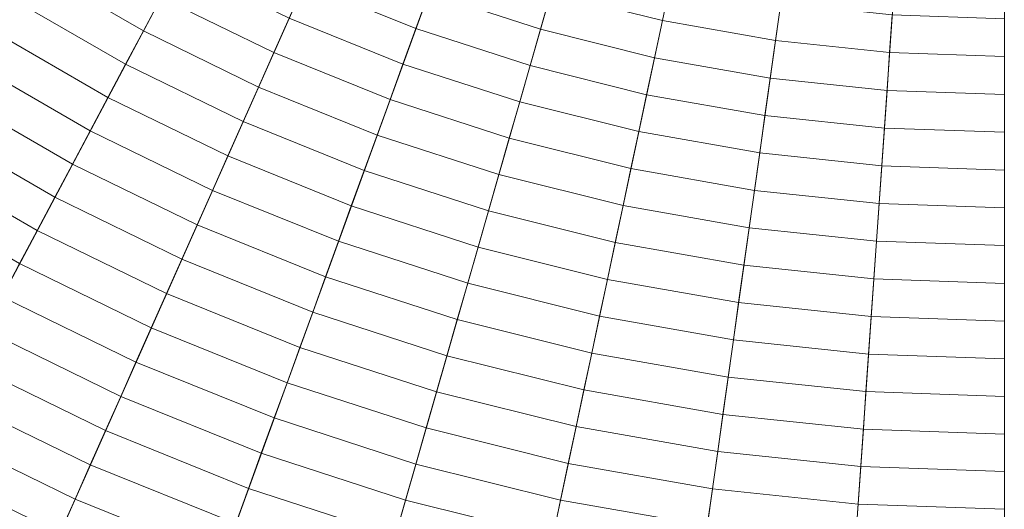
# Model space of a CAD drawing. Header units: centimetres. Extents: x -3.01 to 4.18, y -5.46 to 1.74.
# Tile 184 of 256: x -0.16 to 0.59, y -3.45 to -3.08. Entities that reach past the tile are written whole.
import ezdxf

# ---------------------------------------------------------------- set-up
doc = ezdxf.new("R2010")
doc.units = ezdxf.units.CM
doc.header["$LTSCALE"] = 2.54
doc.layers.add('Lucido design-1', color=7, linetype='Continuous')

# ---------------------------------------------------------------- blocks, each defined once
blk = doc.blocks.new('Gruppo-1')
at = {"color": 142, "linetype": 'Continuous', "lineweight": 9}
for points in [[(-2.83614, -2.9725, 37.29766), (-2.75023, -3.20853, 37.29766), (0.58436, -1.86127, 37.29766), (0.58431, -1.86113, 37.29766)], [(-2.75023, -3.20853, 37.29766), (-2.64806, -3.43799, 37.29766), (0.58442, -1.86141, 37.29766), (0.58436, -1.86127, 37.29766)], [(-2.64806, -3.43799, 37.29766), (-2.53014, -3.65977, 37.29766), (0.58449, -1.86154, 37.29766), (0.58442, -1.86141, 37.29766)], [(-2.53014, -3.65977, 37.29766), (-2.39704, -3.87279, 37.29766), (0.58457, -1.86167, 37.29766), (0.58449, -1.86154, 37.29766)], [(-2.39704, -3.87279, 37.29766), (-2.24939, -4.076, 37.29766), (0.58466, -1.86179, 37.29766), (0.58457, -1.86167, 37.29766)], [(-2.24939, -4.076, 37.29766), (-2.08794, -4.26841, 37.29766), (0.58475, -1.86191, 37.29766), (0.58466, -1.86179, 37.29766)], [(-2.08794, -4.26841, 37.29766), (-1.91345, -4.4491, 37.29766), (0.58486, -1.86202, 37.29766), (0.58475, -1.86191, 37.29766)], [(-1.91345, -4.4491, 37.29766), (-1.72679, -4.61717, 37.29766), (0.58497, -1.86212, 37.29766), (0.58486, -1.86202, 37.29766)], [(-1.72679, -4.61717, 37.29766), (-1.52886, -4.77181, 37.29766), (0.58509, -1.86221, 37.29766), (0.58497, -1.86212, 37.29766)], [(-1.52886, -4.77181, 37.29766), (-1.32062, -4.91227, 37.29766), (0.58522, -1.86229, 37.29766), (0.58509, -1.86221, 37.29766)], [(-1.32062, -4.91227, 37.29766), (-1.10309, -5.03786, 37.29766), (0.58535, -1.86237, 37.29766), (0.58522, -1.86229, 37.29766)], [(-1.10309, -5.03786, 37.29766), (-0.87733, -5.14797, 37.29766), (0.58548, -1.86244, 37.29766), (0.58535, -1.86237, 37.29766)], [(-0.87733, -5.14797, 37.29766), (-0.64444, -5.24206, 37.29766), (0.58562, -1.86249, 37.29766), (0.58548, -1.86244, 37.29766)], [(-0.64444, -5.24206, 37.29766), (-0.40555, -5.31968, 37.29766), (0.58577, -1.86254, 37.29766), (0.58562, -1.86249, 37.29766)], [(-0.40555, -5.31968, 37.29766), (-0.16184, -5.38045, 37.29766), (0.58591, -1.86258, 37.29766), (0.58577, -1.86254, 37.29766)], [(-0.16184, -5.38045, 37.29766), (0.08553, -5.42407, 37.29766), (0.58606, -1.8626, 37.29766), (0.58591, -1.86258, 37.29766)], [(0.08553, -5.42407, 37.29766), (0.33533, -5.45032, 37.29766), (0.58621, -1.86262, 37.29766), (0.58606, -1.8626, 37.29766)], [(0.33533, -5.45032, 37.29766), (0.58636, -5.45909, 37.29766), (0.58636, -1.86262, 37.29766), (0.58621, -1.86262, 37.29766)], [(-0.13693, -3.01797, 38.26948), (-0.05442, -3.0656, 38.26948), (-0.06789, -3.09093, 38.26412), (-0.15213, -3.04229, 38.26412)], [(0.06624, -3.02866, 38.28493), (0.149, -3.0621, 38.28493), (0.13917, -3.0891, 38.27988), (0.05456, -3.05491, 38.27988)], [(0.15884, -3.03508, 38.28989), (0.24181, -3.06204, 38.28989), (0.23389, -3.08968, 38.28493), (0.149, -3.0621, 38.28493)], [(0.24974, -3.03438, 38.29474), (0.33245, -3.05501, 38.29474), (0.32647, -3.08315, 38.28989), (0.24181, -3.06204, 38.28989)], [(-0.15213, -3.04229, 38.26412), (-0.06789, -3.09093, 38.26412), (-0.08134, -3.11623, 38.25867), (-0.16732, -3.0666, 38.25867)], [(-0.04095, -3.04026, 38.27473), (0.04288, -3.08115, 38.27473), (0.0312, -3.10737, 38.26948), (-0.05442, -3.0656, 38.26948)], [(0.05456, -3.05491, 38.27988), (0.13917, -3.0891, 38.27988), (0.12935, -3.11609, 38.27473), (0.04288, -3.08115, 38.27473)], [(0.33245, -3.05501, 38.29474), (0.4164, -3.06981, 38.29474), (0.41239, -3.0983, 38.28989), (0.32647, -3.08315, 38.28989)], [(-0.16732, -3.0666, 38.25867), (-0.08134, -3.11623, 38.25867), (-0.09479, -3.14152, 38.25312), (-0.1825, -3.09089, 38.25312)], [(-0.05442, -3.0656, 38.26948), (0.0312, -3.10737, 38.26948), (0.01954, -3.13357, 38.26412), (-0.06789, -3.09093, 38.26412)], [(0.149, -3.0621, 38.28493), (0.23389, -3.08968, 38.28493), (0.22597, -3.1173, 38.27988), (0.13917, -3.0891, 38.27988)], [(0.24181, -3.06204, 38.28989), (0.32647, -3.08315, 38.28989), (0.32049, -3.11127, 38.28493), (0.23389, -3.08968, 38.28493)], [(0.4164, -3.06981, 38.29474), (0.50117, -3.07872, 38.29474), (0.49917, -3.10742, 38.28989), (0.41239, -3.0983, 38.28989)], [(0.04288, -3.08115, 38.27473), (0.12935, -3.11609, 38.27473), (0.11954, -3.14305, 38.26948), (0.0312, -3.10737, 38.26948)], [(0.50117, -3.07872, 38.29474), (0.58636, -3.08169, 38.29474), (0.58636, -3.11046, 38.28989), (0.49917, -3.10742, 38.28989)], [(0.13917, -3.0891, 38.27988), (0.22597, -3.1173, 38.27988), (0.21805, -3.14491, 38.27473), (0.12935, -3.11609, 38.27473)], [(0.23389, -3.08968, 38.28493), (0.32049, -3.11127, 38.28493), (0.31452, -3.13938, 38.27988), (0.22597, -3.1173, 38.27988)], [(0.32647, -3.08315, 38.28989), (0.41239, -3.0983, 38.28989), (0.40839, -3.12677, 38.28493), (0.32049, -3.11127, 38.28493)], [(-0.1825, -3.09089, 38.25312), (-0.09479, -3.14152, 38.25312), (-0.10823, -3.1668, 38.24747), (-0.19766, -3.11516, 38.24747)], [(-0.06789, -3.09093, 38.26412), (0.01954, -3.13357, 38.26412), (0.00788, -3.15975, 38.25867), (-0.08134, -3.11623, 38.25867)], [(0.41239, -3.0983, 38.28989), (0.49917, -3.10742, 38.28989), (0.49716, -3.1361, 38.28493), (0.40839, -3.12677, 38.28493)], [(0.0312, -3.10737, 38.26948), (0.11954, -3.14305, 38.26948), (0.10973, -3.17001, 38.26412), (0.01954, -3.13357, 38.26412)], [(0.32049, -3.11127, 38.28493), (0.40839, -3.12677, 38.28493), (0.40439, -3.15523, 38.27988), (0.31452, -3.13938, 38.27988)], [(0.49917, -3.10742, 38.28989), (0.58636, -3.11046, 38.28989), (0.58636, -3.13922, 38.28493), (0.49716, -3.1361, 38.28493)], [(-0.19766, -3.11516, 38.24747), (-0.10823, -3.1668, 38.24747), (-0.12166, -3.19205, 38.24173), (-0.21282, -3.13942, 38.24173)], [(-0.08134, -3.11623, 38.25867), (0.00788, -3.15975, 38.25867), (-0.00377, -3.18592, 38.25312), (-0.09479, -3.14152, 38.25312)], [(0.12935, -3.11609, 38.27473), (0.21805, -3.14491, 38.27473), (0.21014, -3.17249, 38.26948), (0.11954, -3.14305, 38.26948)], [(0.22597, -3.1173, 38.27988), (0.31452, -3.13938, 38.27988), (0.30855, -3.16747, 38.27473), (0.21805, -3.14491, 38.27473)], [(0.40839, -3.12677, 38.28493), (0.49716, -3.1361, 38.28493), (0.49516, -3.16477, 38.27988), (0.40439, -3.15523, 38.27988)], [(0.01954, -3.13357, 38.26412), (0.10973, -3.17001, 38.26412), (0.09992, -3.19694, 38.25867), (0.00788, -3.15975, 38.25867)], [(-0.21282, -3.13942, 38.24173), (-0.12166, -3.19205, 38.24173), (-0.13508, -3.21729, 38.23588), (-0.22797, -3.16366, 38.23588)], [(-0.09479, -3.14152, 38.25312), (-0.00377, -3.18592, 38.25312), (-0.01541, -3.21207, 38.24747), (-0.10823, -3.1668, 38.24747)], [(0.31452, -3.13938, 38.27988), (0.40439, -3.15523, 38.27988), (0.4004, -3.18366, 38.27473), (0.30855, -3.16747, 38.27473)], [(0.49716, -3.1361, 38.28493), (0.58636, -3.13922, 38.28493), (0.58636, -3.16795, 38.27988), (0.49516, -3.16477, 38.27988)], [(0.11954, -3.14305, 38.26948), (0.21014, -3.17249, 38.26948), (0.20224, -3.20006, 38.26412), (0.10973, -3.17001, 38.26412)], [(0.21805, -3.14491, 38.27473), (0.30855, -3.16747, 38.27473), (0.30258, -3.19554, 38.26948), (0.21014, -3.17249, 38.26948)], [(0.40439, -3.15523, 38.27988), (0.49516, -3.16477, 38.27988), (0.49315, -3.19341, 38.27473), (0.4004, -3.18366, 38.27473)], [(-0.22797, -3.16366, 38.23588), (-0.13508, -3.21729, 38.23588), (-0.14849, -3.24251, 38.22993), (-0.2431, -3.18788, 38.22993)], [(0.00788, -3.15975, 38.25867), (0.09992, -3.19694, 38.25867), (0.09013, -3.22385, 38.25312), (-0.00377, -3.18592, 38.25312)], [(-0.10823, -3.1668, 38.24747), (-0.01541, -3.21207, 38.24747), (-0.02705, -3.2382, 38.24173), (-0.12166, -3.19205, 38.24173)], [(0.10973, -3.17001, 38.26412), (0.20224, -3.20006, 38.26412), (0.19434, -3.22762, 38.25867), (0.09992, -3.19694, 38.25867)], [(0.30855, -3.16747, 38.27473), (0.4004, -3.18366, 38.27473), (0.3964, -3.21208, 38.26948), (0.30258, -3.19554, 38.26948)], [(0.49516, -3.16477, 38.27988), (0.58636, -3.16795, 38.27988), (0.58636, -3.19667, 38.27473), (0.49315, -3.19341, 38.27473)], [(0.21014, -3.17249, 38.26948), (0.30258, -3.19554, 38.26948), (0.29662, -3.2236, 38.26412), (0.20224, -3.20006, 38.26412)], [(-0.00377, -3.18592, 38.25312), (0.09013, -3.22385, 38.25312), (0.08034, -3.25075, 38.24747), (-0.01541, -3.21207, 38.24747)], [(0.4004, -3.18366, 38.27473), (0.49315, -3.19341, 38.27473), (0.49115, -3.22204, 38.26948), (0.3964, -3.21208, 38.26948)], [(-0.2431, -3.18788, 38.22993), (-0.14849, -3.24251, 38.22993), (-0.16189, -3.26771, 38.22388), (-0.25823, -3.21209, 38.22388)], [(-0.12166, -3.19205, 38.24173), (-0.02705, -3.2382, 38.24173), (-0.03867, -3.26431, 38.23588), (-0.13508, -3.21729, 38.23588)], [(0.49315, -3.19341, 38.27473), (0.58636, -3.19667, 38.27473), (0.58636, -3.22537, 38.26948), (0.49115, -3.22204, 38.26948)], [(0.09992, -3.19694, 38.25867), (0.19434, -3.22762, 38.25867), (0.18644, -3.25515, 38.25312), (0.09013, -3.22385, 38.25312)], [(0.20224, -3.20006, 38.26412), (0.29662, -3.2236, 38.26412), (0.29066, -3.25163, 38.25867), (0.19434, -3.22762, 38.25867)], [(0.30258, -3.19554, 38.26948), (0.3964, -3.21208, 38.26948), (0.39241, -3.24049, 38.26412), (0.29662, -3.2236, 38.26412)], [(-0.01541, -3.21207, 38.24747), (0.08034, -3.25075, 38.24747), (0.07055, -3.27763, 38.24173), (-0.02705, -3.2382, 38.24173)], [(0.3964, -3.21208, 38.26948), (0.49115, -3.22204, 38.26948), (0.48915, -3.25065, 38.26412), (0.39241, -3.24049, 38.26412)], [(-0.13508, -3.21729, 38.23588), (-0.03867, -3.26431, 38.23588), (-0.05029, -3.2904, 38.22993), (-0.14849, -3.24251, 38.22993)], [(0.09013, -3.22385, 38.25312), (0.18644, -3.25515, 38.25312), (0.17855, -3.28266, 38.24747), (0.08034, -3.25075, 38.24747)], [(0.29662, -3.2236, 38.26412), (0.39241, -3.24049, 38.26412), (0.38842, -3.26887, 38.25867), (0.29066, -3.25163, 38.25867)], [(0.49115, -3.22204, 38.26948), (0.58636, -3.22537, 38.26948), (0.58636, -3.25405, 38.26412), (0.48915, -3.25065, 38.26412)], [(0.19434, -3.22762, 38.25867), (0.29066, -3.25163, 38.25867), (0.2847, -3.27965, 38.25312), (0.18644, -3.25515, 38.25312)], [(-0.02705, -3.2382, 38.24173), (0.07055, -3.27763, 38.24173), (0.06078, -3.30449, 38.23588), (-0.03867, -3.26431, 38.23588)], [(-0.14849, -3.24251, 38.22993), (-0.05029, -3.2904, 38.22993), (-0.0619, -3.31648, 38.22388), (-0.16189, -3.26771, 38.22388)], [(0.39241, -3.24049, 38.26412), (0.48915, -3.25065, 38.26412), (0.48715, -3.27925, 38.25867), (0.38842, -3.26887, 38.25867)], [(0.08034, -3.25075, 38.24747), (0.17855, -3.28266, 38.24747), (0.17067, -3.31016, 38.24173), (0.07055, -3.27763, 38.24173)], [(0.29066, -3.25163, 38.25867), (0.38842, -3.26887, 38.25867), (0.38444, -3.29723, 38.25312), (0.2847, -3.27965, 38.25312)], [(0.48915, -3.25065, 38.26412), (0.58636, -3.25405, 38.26412), (0.58636, -3.28271, 38.25867), (0.48715, -3.27925, 38.25867)], [(0.18644, -3.25515, 38.25312), (0.2847, -3.27965, 38.25312), (0.27875, -3.30765, 38.24747), (0.17855, -3.28266, 38.24747)], [(-0.16189, -3.26771, 38.22388), (-0.0619, -3.31648, 38.22388), (-0.0735, -3.34254, 38.21774), (-0.17528, -3.2929, 38.21774)], [(-0.03867, -3.26431, 38.23588), (0.06078, -3.30449, 38.23588), (0.05101, -3.33133, 38.22993), (-0.05029, -3.2904, 38.22993)], [(0.38842, -3.26887, 38.25867), (0.48715, -3.27925, 38.25867), (0.48515, -3.30782, 38.25312), (0.38444, -3.29723, 38.25312)], [(0.07055, -3.27763, 38.24173), (0.17067, -3.31016, 38.24173), (0.16279, -3.33764, 38.23588), (0.06078, -3.30449, 38.23588)], [(0.17855, -3.28266, 38.24747), (0.27875, -3.30765, 38.24747), (0.27281, -3.33563, 38.24173), (0.17067, -3.31016, 38.24173)], [(0.2847, -3.27965, 38.25312), (0.38444, -3.29723, 38.25312), (0.38045, -3.32558, 38.24747), (0.27875, -3.30765, 38.24747)], [(0.48715, -3.27925, 38.25867), (0.58636, -3.28271, 38.25867), (0.58636, -3.31135, 38.25312), (0.48515, -3.30782, 38.25312)], [(-0.05029, -3.2904, 38.22993), (0.05101, -3.33133, 38.22993), (0.04125, -3.35815, 38.22388), (-0.0619, -3.31648, 38.22388)], [(-0.17528, -3.2929, 38.21774), (-0.0735, -3.34254, 38.21774), (-0.08509, -3.36857, 38.2115), (-0.18866, -3.31806, 38.2115)], [(0.38444, -3.29723, 38.25312), (0.48515, -3.30782, 38.25312), (0.48316, -3.33637, 38.24747), (0.38045, -3.32558, 38.24747)], [(0.06078, -3.30449, 38.23588), (0.16279, -3.33764, 38.23588), (0.15491, -3.36509, 38.22993), (0.05101, -3.33133, 38.22993)], [(0.17067, -3.31016, 38.24173), (0.27281, -3.33563, 38.24173), (0.26686, -3.36359, 38.23588), (0.16279, -3.33764, 38.23588)], [(0.27875, -3.30765, 38.24747), (0.38045, -3.32558, 38.24747), (0.37647, -3.35391, 38.24173), (0.27281, -3.33563, 38.24173)], [(0.48515, -3.30782, 38.25312), (0.58636, -3.31135, 38.25312), (0.58636, -3.33998, 38.24747), (0.48316, -3.33637, 38.24747)], [(-0.18866, -3.31806, 38.2115), (-0.08509, -3.36857, 38.2115), (-0.09668, -3.39459, 38.20515), (-0.20203, -3.3432, 38.20515)], [(-0.0619, -3.31648, 38.22388), (0.04125, -3.35815, 38.22388), (0.03149, -3.38496, 38.21774), (-0.0735, -3.34254, 38.21774)], [(0.38045, -3.32558, 38.24747), (0.48316, -3.33637, 38.24747), (0.48116, -3.36491, 38.24173), (0.37647, -3.35391, 38.24173)], [(0.05101, -3.33133, 38.22993), (0.15491, -3.36509, 38.22993), (0.14705, -3.39253, 38.22388), (0.04125, -3.35815, 38.22388)], [(0.27281, -3.33563, 38.24173), (0.37647, -3.35391, 38.24173), (0.37249, -3.38221, 38.23588), (0.26686, -3.36359, 38.23588)], [(0.48316, -3.33637, 38.24747), (0.58636, -3.33998, 38.24747), (0.58636, -3.36858, 38.24173), (0.48116, -3.36491, 38.24173)], [(-0.20203, -3.3432, 38.20515), (-0.09668, -3.39459, 38.20515), (-0.10825, -3.42058, 38.19871), (-0.21539, -3.36833, 38.19871)], [(-0.0735, -3.34254, 38.21774), (0.03149, -3.38496, 38.21774), (0.02174, -3.41174, 38.2115), (-0.08509, -3.36857, 38.2115)], [(0.16279, -3.33764, 38.23588), (0.26686, -3.36359, 38.23588), (0.26092, -3.39152, 38.22993), (0.15491, -3.36509, 38.22993)], [(0.04125, -3.35815, 38.22388), (0.14705, -3.39253, 38.22388), (0.13919, -3.41995, 38.21774), (0.03149, -3.38496, 38.21774)], [(0.37647, -3.35391, 38.24173), (0.48116, -3.36491, 38.24173), (0.47917, -3.39342, 38.23588), (0.37249, -3.38221, 38.23588)], [(0.15491, -3.36509, 38.22993), (0.26092, -3.39152, 38.22993), (0.25499, -3.41944, 38.22388), (0.14705, -3.39253, 38.22388)], [(0.26686, -3.36359, 38.23588), (0.37249, -3.38221, 38.23588), (0.36852, -3.4105, 38.22993), (0.26092, -3.39152, 38.22993)], [(0.48116, -3.36491, 38.24173), (0.58636, -3.36858, 38.24173), (0.58636, -3.39717, 38.23588), (0.47917, -3.39342, 38.23588)], [(-0.21539, -3.36833, 38.19871), (-0.10825, -3.42058, 38.19871), (-0.11982, -3.44656, 38.19217), (-0.22874, -3.39344, 38.19217)], [(-0.08509, -3.36857, 38.2115), (0.02174, -3.41174, 38.2115), (0.012, -3.4385, 38.20515), (-0.09668, -3.39459, 38.20515)], [(0.03149, -3.38496, 38.21774), (0.13919, -3.41995, 38.21774), (0.13133, -3.44734, 38.2115), (0.02174, -3.41174, 38.2115)], [(0.37249, -3.38221, 38.23588), (0.47917, -3.39342, 38.23588), (0.47717, -3.42192, 38.22993), (0.36852, -3.4105, 38.22993)], [(-0.22874, -3.39344, 38.19217), (-0.11982, -3.44656, 38.19217), (-0.13137, -3.47251, 38.18553), (-0.24207, -3.41852, 38.18553)], [(-0.09668, -3.39459, 38.20515), (0.012, -3.4385, 38.20515), (0.00227, -3.46524, 38.19871), (-0.10825, -3.42058, 38.19871)], [(0.14705, -3.39253, 38.22388), (0.25499, -3.41944, 38.22388), (0.24906, -3.44734, 38.21774), (0.13919, -3.41995, 38.21774)], [(0.26092, -3.39152, 38.22993), (0.36852, -3.4105, 38.22993), (0.36455, -3.43876, 38.22388), (0.25499, -3.41944, 38.22388)], [(0.47917, -3.39342, 38.23588), (0.58636, -3.39717, 38.23588), (0.58636, -3.42573, 38.22993), (0.47717, -3.42192, 38.22993)], [(0.36852, -3.4105, 38.22993), (0.47717, -3.42192, 38.22993), (0.47518, -3.45039, 38.22388), (0.36455, -3.43876, 38.22388)], [(-0.24207, -3.41852, 38.18553), (-0.13137, -3.47251, 38.18553), (-0.14292, -3.49845, 38.17879), (-0.2554, -3.44359, 38.17879)], [(0.02174, -3.41174, 38.2115), (0.13133, -3.44734, 38.2115), (0.12348, -3.47472, 38.20515), (0.012, -3.4385, 38.20515)], [(-0.10825, -3.42058, 38.19871), (0.00227, -3.46524, 38.19871), (-0.00745, -3.49196, 38.19217), (-0.11982, -3.44656, 38.19217)], [(0.13919, -3.41995, 38.21774), (0.24906, -3.44734, 38.21774), (0.24313, -3.47522, 38.2115), (0.13133, -3.44734, 38.2115)], [(0.25499, -3.41944, 38.22388), (0.36455, -3.43876, 38.22388), (0.36058, -3.46701, 38.21774), (0.24906, -3.44734, 38.21774)], [(0.47717, -3.42192, 38.22993), (0.58636, -3.42573, 38.22993), (0.58636, -3.45427, 38.22388), (0.47518, -3.45039, 38.22388)], [(0.012, -3.4385, 38.20515), (0.12348, -3.47472, 38.20515), (0.11564, -3.50207, 38.19871), (0.00227, -3.46524, 38.19871)], [(0.36455, -3.43876, 38.22388), (0.47518, -3.45039, 38.22388), (0.47319, -3.47884, 38.21774), (0.36058, -3.46701, 38.21774)], [(-0.2554, -3.44359, 38.17879), (-0.14292, -3.49845, 38.17879), (-0.15445, -3.52436, 38.17196), (-0.26872, -3.46863, 38.17196)], [(-0.11982, -3.44656, 38.19217), (-0.00745, -3.49196, 38.19217), (-0.01717, -3.51865, 38.18553), (-0.13137, -3.47251, 38.18553)], [(0.13133, -3.44734, 38.2115), (0.24313, -3.47522, 38.2115), (0.23721, -3.50308, 38.20515), (0.12348, -3.47472, 38.20515)], [(0.24906, -3.44734, 38.21774), (0.36058, -3.46701, 38.21774), (0.35661, -3.49523, 38.2115), (0.24313, -3.47522, 38.2115)], [(0.47518, -3.45039, 38.22388), (0.58636, -3.45427, 38.22388), (0.58636, -3.48279, 38.21774), (0.47319, -3.47884, 38.21774)]]:
    blk.add_3dface(points, dxfattribs=at)

msp = doc.modelspace()

# ---------------------------------------------------------------- block references
at = {"layer": 'Lucido design-1', "color": 7}
msp.add_blockref('Gruppo-1', (0, 0), dxfattribs=at)

doc.saveas('drawing.dxf')
